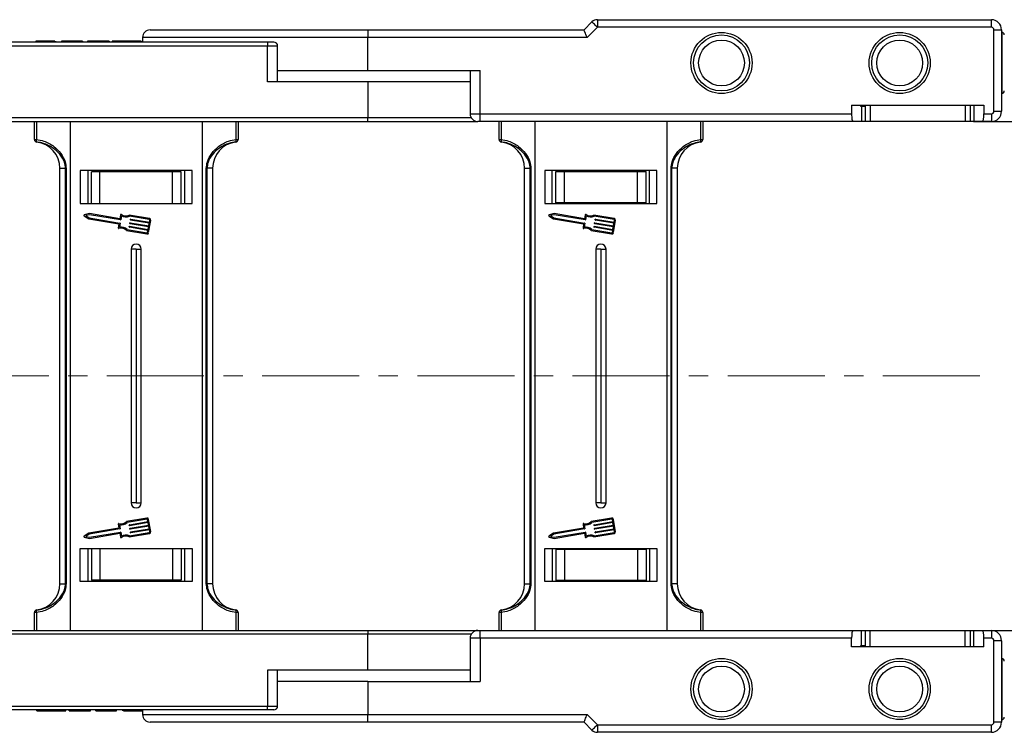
# Model space of a CAD drawing. Header units: millimetres. Extents: x -1190 to 891, y -97 to 1361.
# Tile 17 of 51: x 474 to 668, y 290 to 430. Entities that reach past the tile are written whole.
import ezdxf

# ---------------------------------------------------------------- set-up
doc = ezdxf.new("R2010")
doc.units = ezdxf.units.MM
doc.linetypes.add('CENTERX2', pattern=[20.32, 12.7, -2.54, 2.54, -2.54])
doc.styles.get("Standard").update_dxf_attribs({"font": '仿宋_GB2312.ttf', "width": 0.8})
doc.dimstyles.new('ISO-60.1', dxfattribs={"dimtxt": 15, "dimasz": 12, "dimexe": 8, "dimexo": 0.625, "dimgap": 2.5, "dimtad": 1, "dimdsep": 46, "dimtxsty": 'Standard', "dimcen": 2.5, "dimadec": 0, "dimazin": 0, "dimtfac": 1, "dimtmove": 0, "dimatfit": 3, "dimfxl": 0, "dimarcsym": 0})

# ---------------------------------------------------------------- blocks, each defined once
blk = doc.blocks.new('*D3429')
at = {"color": 0, "lineweight": -2}
for p, q in [((661.69, 410.24), (728.77, 410.24)), ((720.77, 398.24), (720.77, 322.24)), ((661.2, 310.24), (728.77, 310.24))]:
    blk.add_line(p, q, dxfattribs=at)
at = {"color": 0, "lineweight": 9}
for points in [[(718.77, 398.24), (722.77, 398.24), (720.77, 410.24)], [(718.77, 322.24), (722.77, 322.24), (720.77, 310.24)]]:
    blk.add_solid(points, dxfattribs=at)
at = {"layer": 'Defpoints', "color": 0, "lineweight": 9}
for p in [(661.06, 410.24), (660.58, 310.24), (720.77, 310.24)]:
    blk.add_point(p, dxfattribs=at)
at = {"color": 0, "lineweight": 9, "insert": (710.77, 360.24), "char_height": 15, "attachment_point": 5, "rotation": 90}
blk.add_mtext('100', dxfattribs=at)

msp = doc.modelspace()

# ---------------------------------------------------------------- linework, layer by layer
at = {"color": 7, "linetype": 'Continuous', "lineweight": 25}
for p, q in [((585.194, 428.244), (586.755, 429.805)), ((587.816, 430.244), (587.816, 428.744)), ((587.816, 430.244), (665.194, 430.244)), ((665.194, 428.744), (665.194, 430.244)), ((499.976, 428.244), (542.74, 428.244)), ((542.74, 428.244), (542.74, 426.744)), ((542.74, 428.244), (585.194, 428.244)), ((587.816, 428.744), (585.816, 426.744)), ((665.194, 428.744), (587.816, 428.744)), ((665.694, 412.244), (665.694, 428.244)), ((665.694, 428.244), (667.194, 428.244)), ((667.194, 428.244), (667.194, 412.244)), ((667.24, 427.744), (667.194, 427.744)), ((523.018, 425.844), (459.83, 425.844)), ((477.509, 426.044), (477.509, 425.844)), ((479.362, 426.044), (479.362, 425.844)), ((481.224, 426.044), (481.224, 425.844)), ((481.355, 426.044), (481.355, 425.844)), ((482.586, 426.044), (482.586, 425.844)), ((483.739, 426.044), (482.586, 426.044)), ((483.739, 426.044), (483.739, 425.844)), ((486.278, 426.044), (483.739, 426.044)), ((486.278, 426.044), (486.278, 425.844)), ((486.662, 426.044), (486.278, 426.044)), ((486.662, 426.044), (486.662, 425.844)), ((487.662, 426.044), (487.662, 425.844)), ((491.893, 426.044), (487.662, 426.044)), ((491.893, 426.044), (491.893, 425.844)), ((492.509, 426.044), (492.509, 425.844)), ((495.363, 426.044), (495.363, 425.844)), ((498.201, 426.044), (498.201, 425.844)), ((498.476, 426.744), (498.476, 425.844)), ((523.018, 425.844), (523.018, 425.094)), ((524.268, 425.844), (523.018, 425.844)), ((542.74, 420.244), (542.74, 426.744)), ((585.816, 426.744), (542.74, 426.744)), ((452.051, 425.094), (523.018, 425.094)), ((523.018, 418.044), (523.018, 425.094)), ((525.018, 418.044), (525.018, 425.094)), ((525.018, 420.244), (542.74, 420.244)), ((542.74, 420.244), (564.825, 420.244)), ((562.825, 420.244), (562.825, 411.744)), ((564.825, 411.744), (564.825, 420.244)), ((542.74, 418.044), (523.018, 418.044)), ((542.74, 418.044), (542.74, 410.994)), ((562.825, 418.044), (542.74, 418.044)), ((667.194, 415.744), (667.24, 415.744)), ((637.74, 413.444), (663.74, 413.444)), ((637.74, 413.444), (637.74, 411.744)), ((639.504, 413.444), (639.504, 413.244)), ((639.504, 413.244), (639.708, 413.244)), ((639.708, 413.244), (639.708, 410.244)), ((639.708, 413.244), (640.402, 413.244)), ((640.402, 413.444), (640.402, 410.244)), ((641.402, 413.444), (641.402, 410.244)), ((660.078, 413.444), (660.078, 410.244)), ((661.078, 410.244), (661.078, 413.444)), ((661.772, 413.444), (661.772, 410.244)), ((663.74, 413.444), (663.74, 411.744)), ((665.694, 412.244), (667.194, 412.244)), ((542.74, 410.994), (471.462, 410.994)), ((471.462, 410.244), (542.74, 410.244)), ((477.24, 406.708), (477.24, 410.244)), ((477.635, 410.244), (477.635, 406.708)), ((484.24, 410.244), (484.24, 360.244)), ((510.24, 360.244), (510.24, 410.244)), ((516.845, 406.708), (516.845, 410.244)), ((517.24, 410.244), (517.24, 406.708)), ((542.74, 410.244), (542.74, 410.994)), ((542.74, 410.244), (564.325, 410.244)), ((564.825, 410.244), (564.325, 410.244)), ((564.825, 411.744), (637.74, 411.744)), ((564.825, 410.244), (564.825, 411.744)), ((638.005, 410.244), (564.825, 410.244)), ((568.513, 406.708), (568.513, 410.244)), ((568.908, 410.244), (568.908, 406.708)), ((575.513, 410.244), (575.513, 360.244)), ((601.513, 360.244), (601.513, 410.244)), ((608.118, 406.708), (608.118, 410.244)), ((608.513, 410.244), (608.513, 406.708)), ((639.708, 410.244), (638.005, 410.244)), ((640.417, 410.244), (639.708, 410.244)), ((641.402, 410.244), (640.402, 410.244)), ((660.078, 410.244), (641.402, 410.244)), ((661.078, 410.244), (660.078, 410.244)), ((661.772, 410.244), (661.063, 410.244)), ((663.476, 410.244), (661.772, 410.244)), ((665.194, 410.244), (663.476, 410.244)), ((663.74, 411.744), (665.194, 411.744)), ((665.194, 411.744), (665.194, 410.244)), ((477.24, 406.708), (477.635, 406.708)), ((477.679, 406.212), (477.679, 406.208)), ((516.802, 406.208), (516.802, 406.212)), ((516.845, 406.708), (517.24, 406.708)), ((568.513, 406.708), (568.908, 406.708)), ((568.952, 406.212), (568.952, 406.208)), ((608.075, 406.208), (608.074, 406.212)), ((608.118, 406.708), (608.513, 406.708)), ((482.24, 401.048), (483.361, 401.048)), ((482.24, 360.244), (482.24, 401.048)), ((483.476, 401.048), (483.361, 401.048)), ((483.361, 360.244), (483.361, 401.048)), ((483.476, 401.048), (483.476, 360.244)), ((486.24, 400.644), (486.24, 394.144)), ((508.24, 400.644), (486.24, 400.644)), ((487.74, 400.644), (487.74, 394.144)), ((488.44, 394.144), (488.44, 400.344)), ((490.121, 400.344), (488.44, 400.344)), ((490.121, 394.144), (490.121, 400.344)), ((504.359, 400.344), (490.121, 400.344)), ((504.359, 394.144), (504.359, 400.344)), ((506.04, 400.344), (504.359, 400.344)), ((506.04, 394.144), (506.04, 400.344)), ((506.74, 400.644), (506.74, 394.144)), ((506.741, 400.644), (506.741, 394.144)), ((508.24, 394.144), (508.24, 400.644)), ((511.119, 401.048), (511.004, 401.048)), ((511.004, 360.244), (511.004, 401.048)), ((512.24, 401.048), (511.119, 401.048)), ((511.119, 401.048), (511.119, 360.244)), ((512.24, 401.048), (512.24, 360.244)), ((573.513, 401.048), (574.634, 401.048)), ((573.513, 360.244), (573.513, 401.048)), ((574.749, 401.048), (574.634, 401.048)), ((574.634, 360.244), (574.634, 401.048)), ((574.749, 401.048), (574.749, 360.244)), ((577.513, 400.644), (577.513, 394.144)), ((599.513, 400.644), (577.513, 400.644)), ((578.956, 394.144), (578.956, 400.644)), ((578.956, 394.144), (578.956, 400.644)), ((579.66, 394.294), (579.66, 400.414)), ((579.66, 400.414), (581.351, 400.414)), ((581.351, 394.294), (581.351, 400.414)), ((581.351, 400.414), (595.675, 400.414)), ((595.675, 394.294), (595.675, 400.414)), ((595.675, 400.414), (597.366, 400.414)), ((597.366, 394.294), (597.366, 400.414)), ((598.07, 394.144), (598.07, 400.644)), ((599.513, 394.144), (599.513, 400.644)), ((602.277, 360.244), (602.277, 401.048)), ((602.392, 401.048), (602.277, 401.048)), ((603.513, 401.048), (602.392, 401.048)), ((602.392, 401.048), (602.392, 360.244)), ((603.513, 401.048), (603.513, 360.244)), ((486.24, 394.144), (508.24, 394.144)), ((577.513, 394.144), (599.513, 394.144)), ((581.351, 394.294), (579.66, 394.294)), ((595.675, 394.294), (581.351, 394.294)), ((597.366, 394.294), (595.675, 394.294)), ((487.014, 391.713), (487.909, 391.138)), ((488.08, 392.143), (487.045, 391.898)), ((488.087, 391.935), (487.326, 391.755)), ((487.326, 391.755), (487.984, 391.332)), ((487.909, 391.138), (493.804, 390.131)), ((487.984, 391.332), (494.039, 390.298)), ((494.026, 391.128), (488.08, 392.143)), ((494.142, 390.901), (488.087, 391.935)), ((494.158, 391.905), (494.026, 391.128)), ((494.334, 391.72), (494.201, 390.943)), ((499.845, 391.168), (495.859, 391.849)), ((499.81, 390.967), (495.887, 391.637)), ((496.106, 390.928), (496.123, 391.028)), ((499.791, 390.246), (496.147, 390.869)), ((496.182, 391.07), (499.825, 390.447)), ((499.683, 388.403), (500.095, 390.815)), ((499.825, 390.447), (499.894, 390.849)), ((578.287, 391.713), (579.182, 391.138)), ((579.353, 392.143), (578.319, 391.898)), ((579.36, 391.935), (578.599, 391.755)), ((578.599, 391.755), (579.257, 391.332)), ((579.182, 391.138), (585.077, 390.131)), ((579.257, 391.332), (585.312, 390.298)), ((585.299, 391.128), (579.353, 392.143)), ((585.415, 390.901), (579.36, 391.935)), ((585.431, 391.905), (585.299, 391.128)), ((585.607, 391.72), (585.474, 390.943)), ((591.118, 391.168), (587.132, 391.849)), ((591.083, 390.967), (587.16, 391.637)), ((587.379, 390.928), (587.396, 391.028)), ((591.064, 390.246), (587.42, 390.869)), ((587.455, 391.07), (591.098, 390.447)), ((590.956, 388.403), (591.368, 390.815)), ((591.098, 390.447), (591.167, 390.849)), ((493.845, 390.072), (493.721, 389.345)), ((494.081, 390.239), (493.948, 389.462)), ((495.344, 388.834), (499.33, 388.153)), ((495.441, 389.024), (499.364, 388.354)), ((495.865, 389.52), (495.883, 389.621)), ((499.55, 388.839), (495.907, 389.462)), ((495.941, 389.663), (499.585, 389.04)), ((495.986, 390.224), (496.003, 390.324)), ((499.67, 389.543), (496.027, 390.165)), ((496.062, 390.366), (499.705, 389.744)), ((499.482, 388.437), (499.55, 388.839)), ((499.585, 389.04), (499.67, 389.543)), ((499.705, 389.744), (499.791, 390.246)), ((585.118, 390.072), (584.994, 389.345)), ((585.354, 390.239), (585.221, 389.462)), ((586.617, 388.834), (590.603, 388.153)), ((586.714, 389.024), (590.637, 388.354)), ((587.138, 389.52), (587.156, 389.621)), ((590.823, 388.839), (587.18, 389.462)), ((587.214, 389.663), (590.858, 389.04)), ((587.259, 390.224), (587.276, 390.324)), ((590.943, 389.543), (587.3, 390.165)), ((587.335, 390.366), (590.978, 389.744)), ((590.755, 388.437), (590.823, 388.839)), ((590.858, 389.04), (590.943, 389.543)), ((590.978, 389.744), (591.064, 390.246)), ((496.24, 385.144), (496.24, 360.244)), ((497.24, 385.144), (496.24, 385.144)), ((497.24, 385.144), (497.24, 360.244)), ((497.24, 385.144), (498.24, 385.144)), ((498.24, 360.244), (498.24, 385.144)), ((587.513, 385.144), (587.513, 360.244)), ((588.513, 385.144), (587.513, 385.144)), ((588.513, 385.144), (588.513, 360.244)), ((588.513, 385.144), (589.513, 385.144)), ((589.513, 360.244), (589.513, 385.144)), ((482.24, 319.44), (482.24, 360.244)), ((483.361, 319.44), (483.361, 360.244)), ((483.476, 360.244), (483.476, 319.44)), ((484.24, 360.244), (484.24, 310.244)), ((496.24, 360.244), (496.24, 335.344)), ((497.24, 360.244), (497.24, 335.344)), ((498.24, 335.344), (498.24, 360.244)), ((510.24, 310.244), (510.24, 360.244)), ((511.004, 319.44), (511.004, 360.244)), ((511.119, 360.244), (511.119, 319.44)), ((512.24, 360.244), (512.24, 319.44)), ((573.513, 319.44), (573.513, 360.244)), ((574.634, 319.44), (574.634, 360.244)), ((574.749, 360.244), (574.749, 319.44)), ((575.513, 360.244), (575.513, 310.244)), ((587.513, 360.244), (587.513, 335.344)), ((588.513, 360.244), (588.513, 335.344)), ((589.513, 335.344), (589.513, 360.244)), ((601.513, 310.244), (601.513, 360.244)), ((602.277, 319.44), (602.277, 360.244)), ((602.392, 360.244), (602.392, 319.44)), ((603.513, 360.244), (603.513, 319.44)), ((497.24, 335.344), (496.24, 335.344)), ((497.24, 335.344), (498.24, 335.344)), ((588.513, 335.344), (587.513, 335.344)), ((588.513, 335.344), (589.513, 335.344)), ((493.721, 331.143), (493.845, 330.415)), ((493.948, 331.026), (494.081, 330.249)), ((499.33, 332.335), (495.344, 331.654)), ((499.364, 332.134), (495.441, 331.464)), ((495.883, 330.867), (495.865, 330.967)), ((495.907, 331.026), (499.55, 331.648)), ((499.585, 331.447), (495.941, 330.825)), ((496.027, 330.323), (499.67, 330.945)), ((499.705, 330.744), (496.062, 330.122)), ((499.55, 331.648), (499.482, 332.05)), ((499.67, 330.945), (499.585, 331.447)), ((500.095, 329.673), (499.683, 332.085)), ((499.791, 330.241), (499.705, 330.744)), ((584.994, 331.143), (585.118, 330.415)), ((585.221, 331.026), (585.354, 330.249)), ((590.603, 332.335), (586.617, 331.654)), ((590.637, 332.134), (586.714, 331.464)), ((587.156, 330.867), (587.138, 330.967)), ((587.18, 331.026), (590.823, 331.648)), ((590.858, 331.447), (587.214, 330.825)), ((587.3, 330.323), (590.943, 330.945)), ((590.978, 330.744), (587.335, 330.122)), ((590.823, 331.648), (590.755, 332.05)), ((590.943, 330.945), (590.858, 331.447)), ((591.368, 329.673), (590.956, 332.085)), ((591.064, 330.241), (590.978, 330.744)), ((487.909, 329.35), (487.014, 328.775)), ((487.984, 329.156), (487.326, 328.733)), ((493.804, 330.357), (487.909, 329.35)), ((494.039, 330.19), (487.984, 329.156)), ((488.08, 328.345), (494.026, 329.36)), ((488.087, 328.553), (494.142, 329.587)), ((494.026, 329.36), (494.158, 328.583)), ((494.201, 329.545), (494.334, 328.768)), ((495.859, 328.639), (499.845, 329.32)), ((495.887, 328.851), (499.81, 329.521)), ((496.003, 330.163), (495.986, 330.264)), ((496.123, 329.46), (496.106, 329.56)), ((496.147, 329.619), (499.791, 330.241)), ((499.825, 330.04), (496.182, 329.418)), ((499.894, 329.638), (499.825, 330.04)), ((579.182, 329.35), (578.287, 328.775)), ((579.257, 329.156), (578.599, 328.733)), ((585.077, 330.357), (579.182, 329.35)), ((585.312, 330.19), (579.257, 329.156)), ((579.353, 328.345), (585.299, 329.36)), ((579.36, 328.553), (585.415, 329.587)), ((585.299, 329.36), (585.431, 328.583)), ((585.474, 329.545), (585.607, 328.768)), ((587.132, 328.639), (591.118, 329.32)), ((587.16, 328.851), (591.083, 329.521)), ((587.276, 330.163), (587.259, 330.264)), ((587.396, 329.46), (587.379, 329.56)), ((587.42, 329.619), (591.064, 330.241)), ((591.098, 330.04), (587.455, 329.418)), ((591.167, 329.638), (591.098, 330.04)), ((487.045, 328.59), (488.08, 328.345)), ((487.326, 328.733), (488.087, 328.553)), ((578.319, 328.59), (579.353, 328.345)), ((578.599, 328.733), (579.36, 328.553)), ((486.24, 326.344), (508.24, 326.344)), ((486.24, 319.844), (486.24, 326.344)), ((487.74, 326.344), (487.74, 319.844)), ((488.44, 326.344), (488.44, 320.144)), ((490.121, 326.344), (490.121, 320.144)), ((504.359, 326.344), (504.359, 320.144)), ((506.04, 326.344), (506.04, 320.144)), ((506.74, 326.344), (506.74, 319.844)), ((506.741, 326.344), (506.741, 319.844)), ((508.24, 326.344), (508.24, 319.844)), ((577.513, 326.344), (599.513, 326.344)), ((577.513, 319.844), (577.513, 326.344)), ((578.956, 326.344), (578.956, 319.844)), ((578.956, 326.344), (578.956, 319.844)), ((579.66, 326.194), (579.66, 320.074)), ((579.66, 326.194), (581.351, 326.194)), ((581.351, 326.194), (581.351, 320.074)), ((581.351, 326.194), (595.675, 326.194)), ((595.675, 326.194), (595.675, 320.074)), ((595.675, 326.194), (597.366, 326.194)), ((597.366, 326.194), (597.366, 320.074)), ((598.07, 326.344), (598.07, 319.844)), ((599.513, 326.344), (599.513, 319.844)), ((482.24, 319.44), (483.361, 319.44)), ((483.476, 319.44), (483.361, 319.44)), ((508.24, 319.844), (486.24, 319.844)), ((490.121, 320.144), (488.44, 320.144)), ((504.359, 320.144), (490.121, 320.144)), ((506.04, 320.144), (504.359, 320.144)), ((511.119, 319.44), (511.004, 319.44)), ((512.24, 319.44), (511.119, 319.44)), ((573.513, 319.44), (574.634, 319.44)), ((574.749, 319.44), (574.634, 319.44)), ((599.513, 319.844), (577.513, 319.844)), ((581.351, 320.074), (579.66, 320.074)), ((595.675, 320.074), (581.351, 320.074)), ((597.366, 320.074), (595.675, 320.074)), ((602.392, 319.44), (602.277, 319.44)), ((603.513, 319.44), (602.392, 319.44)), ((477.24, 310.244), (477.24, 313.78)), ((477.635, 313.78), (477.24, 313.78)), ((477.635, 313.78), (477.635, 310.244)), ((477.679, 314.279), (477.679, 314.275)), ((516.802, 314.275), (516.802, 314.279)), ((516.845, 310.244), (516.845, 313.78)), ((517.24, 313.78), (516.845, 313.78)), ((517.24, 313.78), (517.24, 310.244)), ((568.513, 310.244), (568.513, 313.78)), ((568.908, 313.78), (568.513, 313.78)), ((568.908, 313.78), (568.908, 310.244)), ((568.952, 314.279), (568.952, 314.275)), ((608.074, 314.275), (608.075, 314.279)), ((608.118, 310.244), (608.118, 313.78)), ((608.513, 313.78), (608.118, 313.78)), ((608.513, 313.78), (608.513, 310.244)), ((471.462, 310.244), (542.74, 310.244)), ((542.74, 309.494), (471.462, 309.494)), ((542.74, 310.244), (564.325, 310.244)), ((542.74, 310.244), (542.74, 309.494)), ((542.74, 302.444), (542.74, 309.494)), ((564.325, 310.244), (564.825, 310.244)), ((564.825, 308.744), (564.825, 310.244)), ((564.825, 310.244), (638.005, 310.244)), ((638.005, 310.244), (639.708, 310.244)), ((639.708, 307.244), (639.708, 310.244)), ((639.708, 310.244), (640.402, 310.244)), ((640.402, 310.244), (640.402, 307.044)), ((640.402, 310.244), (641.402, 310.244)), ((641.402, 307.044), (641.402, 310.244)), ((641.402, 310.244), (660.078, 310.244)), ((660.078, 307.044), (660.078, 310.244)), ((660.078, 310.244), (661.078, 310.244)), ((661.078, 307.044), (661.078, 310.244)), ((661.078, 310.244), (661.772, 310.244)), ((661.772, 307.044), (661.772, 310.244)), ((661.772, 310.244), (663.476, 310.244)), ((663.476, 310.244), (665.194, 310.244)), ((665.194, 310.244), (665.194, 308.744)), ((562.825, 308.744), (562.825, 300.244)), ((637.74, 308.744), (564.825, 308.744)), ((564.825, 308.744), (564.825, 300.244)), ((637.74, 307.044), (637.74, 308.744)), ((663.74, 307.044), (663.74, 308.744)), ((665.194, 308.744), (663.74, 308.744)), ((665.694, 292.244), (665.694, 308.244)), ((667.194, 308.244), (665.694, 308.244)), ((667.194, 308.244), (667.194, 292.244)), ((663.74, 307.044), (637.74, 307.044)), ((639.708, 307.244), (639.504, 307.244)), ((639.504, 307.244), (639.504, 307.044)), ((640.417, 307.244), (639.708, 307.244)), ((667.24, 304.744), (667.194, 304.744)), ((523.018, 302.444), (523.018, 295.394)), ((542.74, 302.444), (523.018, 302.444)), ((525.018, 295.394), (525.018, 302.444)), ((562.825, 302.444), (542.74, 302.444)), ((542.74, 300.244), (525.018, 300.244)), ((542.74, 300.244), (542.74, 293.744)), ((542.74, 300.244), (564.825, 300.244)), ((452.051, 295.394), (523.018, 295.394)), ((523.018, 294.644), (459.83, 294.644)), ((477.739, 294.444), (477.739, 294.644)), ((480.577, 294.444), (480.577, 294.644)), ((483.432, 294.444), (483.432, 294.644)), ((484.047, 294.444), (484.047, 294.644)), ((484.047, 294.444), (488.278, 294.444)), ((488.278, 294.444), (488.278, 294.644)), ((489.278, 294.444), (489.278, 294.644)), ((489.278, 294.444), (489.662, 294.444)), ((489.662, 294.444), (489.662, 294.644)), ((489.662, 294.444), (492.201, 294.444)), ((492.201, 294.444), (492.201, 294.644)), ((492.201, 294.444), (493.355, 294.444)), ((493.355, 294.444), (493.355, 294.644)), ((494.586, 294.444), (494.586, 294.644)), ((494.717, 294.444), (494.717, 294.644)), ((496.578, 294.444), (496.578, 294.644)), ((498.432, 294.444), (498.432, 294.644)), ((498.476, 294.644), (498.476, 293.744)), ((523.018, 294.644), (523.018, 295.394)), ((524.268, 294.644), (523.018, 294.644)), ((542.74, 292.244), (499.976, 292.244)), ((542.74, 293.744), (585.816, 293.744)), ((542.74, 292.244), (542.74, 293.744)), ((585.194, 292.244), (542.74, 292.244)), ((586.755, 290.683), (585.194, 292.244)), ((585.816, 293.744), (587.816, 291.744)), ((667.194, 292.244), (665.694, 292.244)), ((667.194, 292.744), (667.24, 292.744)), ((587.816, 291.744), (665.194, 291.744)), ((587.816, 291.744), (587.816, 290.244)), ((665.194, 290.244), (587.816, 290.244)), ((665.194, 290.244), (665.194, 291.744))]:
    msp.add_line(p, q, dxfattribs=at)
at = {"color": 8, "linetype": 'Continuous', "lineweight": 25}
for p, q in [((667.24, 427.744), (667.24, 415.744)), ((542.74, 426.744), (498.476, 426.744)), ((523.018, 425.094), (525.018, 425.094)), ((563.026, 410.994), (542.74, 410.994)), ((562.825, 411.744), (564.825, 411.744)), ((563.026, 309.494), (542.74, 309.494)), ((564.825, 308.744), (562.825, 308.744)), ((667.24, 304.744), (667.24, 292.744)), ((523.018, 295.394), (525.018, 295.394)), ((498.476, 293.744), (542.74, 293.744))]:
    msp.add_line(p, q, dxfattribs=at)
at = {"color": 1, "linetype": 'CENTERX2', "lineweight": 13, "ltscale": 1.5}
msp.add_line((662.945, 360.244), (-452.283, 360.244), dxfattribs=at)
msp.add_line((662.945, 360.244), (-452.283, 360.244), dxfattribs=at)
at = {"color": 7, "linetype": 'Continuous', "lineweight": 25, "flags": 128}
for points in [[(587.816, 428.744), (587.609, 428.951), (587.41, 429.15), (587.226, 429.333), (587.066, 429.494), (586.934, 429.626), (586.836, 429.724), (586.775, 429.784), (586.755, 429.805)], [(585.816, 426.744), (585.694, 427.037), (585.578, 427.318), (585.47, 427.577), (585.376, 427.805), (585.299, 427.991), (585.242, 428.13), (585.206, 428.215), (585.194, 428.244)], [(585.194, 292.244), (585.204, 292.267), (585.232, 292.334), (585.277, 292.445), (585.34, 292.595), (585.416, 292.78), (585.505, 292.994), (585.603, 293.231), (585.708, 293.483), (585.816, 293.744)], [(586.755, 290.683), (586.775, 290.704), (586.836, 290.764), (586.934, 290.862), (587.066, 290.994), (587.226, 291.155), (587.41, 291.338), (587.609, 291.537), (587.816, 291.744)]]:
    msp.add_lwpolyline(points, dxfattribs=at)
at = {"color": 7, "linetype": 'Continuous', "lineweight": 25}
for centre, radius in [((612.194, 421.744), 6), ((647.194, 421.744), 6), ((612.194, 421.744), 5.5), ((612.194, 421.744), 4.5), ((647.194, 421.744), 5.5), ((647.194, 421.744), 4.5), ((612.194, 298.744), 6), ((612.194, 298.744), 5.5), ((647.194, 298.744), 6), ((647.194, 298.744), 5.5), ((612.194, 298.744), 4.5), ((647.194, 298.744), 4.5)]:
    msp.add_circle(centre, radius, dxfattribs=at)
for centre, radius, start, end in [((587.816, 428.744), 1.5, 90, 135), ((665.194, 428.244), 2, 0, 90), ((499.976, 426.744), 1.5, 90, 180), ((665.194, 428.244), 0.5, 0, 90), ((667.24, 427.244), 0.5, 0, 90), ((524.268, 425.094), 0.75, 0, 90), ((667.24, 416.244), 0.5, 270, 0), ((665.194, 412.244), 0.5, 270, 0), ((665.194, 412.244), 2, 270, 0), ((564.325, 411.744), 1.5, 180, 270), ((477.74, 406.708), 0.499, 180.05137, 263.03052), ((477.74, 406.705), 0.5, 180, 262.94587), ((478.369, 406.523), 0.756, 165.8394, 204.20349), ((477.04, 401.048), 5.2, 0, 82.94587), ((517.44, 401.048), 5.2, 97.05413, 180), ((516.112, 406.523), 0.756, 335.79651, 14.1606), ((516.741, 406.708), 0.499, 276.96948, 359.94863), ((516.74, 406.705), 0.5, 277.05413, 0), ((569.013, 406.708), 0.499, 180.06329, 263.02634), ((569.013, 406.705), 0.5, 180, 262.94587), ((569.642, 406.523), 0.756, 165.8394, 204.20349), ((568.313, 401.048), 5.2, 0, 82.94587), ((608.713, 401.048), 5.2, 97.05413, 180), ((607.385, 406.523), 0.756, 335.77675, 14.18036), ((608.014, 406.708), 0.499, 276.96465, 359.94573), ((608.013, 406.705), 0.5, 277.05413, 0), ((487.069, 391.799), 0.102, 103.32833, 237.28541), ((494.151, 390.951), 0.051, 260.30687, 350.30687), ((494.259, 391.888), 0.102, 54.79186, 170.30687), ((495.191, 393.21), 1.515, 234.79186, 296.12453), ((495.191, 393.21), 1.719, 240.07022, 293.86617), ((496.156, 390.919), 0.051, 170.30687, 260.30687), ((496.173, 391.019), 0.051, 80.30687, 170.30687), ((499.793, 390.867), 0.102, 350.30687, 80.30687), ((499.793, 390.867), 0.306, 350.30687, 80.30687), ((578.342, 391.799), 0.102, 103.32833, 237.28541), ((585.424, 390.951), 0.051, 260.30687, 350.30687), ((585.532, 391.888), 0.102, 54.79186, 170.30687), ((586.464, 393.21), 1.515, 234.79186, 296.12453), ((586.464, 393.21), 1.719, 240.07022, 293.86617), ((587.429, 390.919), 0.051, 170.30687, 260.30687), ((587.446, 391.019), 0.051, 80.30687, 170.30687), ((591.066, 390.867), 0.102, 350.30687, 80.30687), ((591.066, 390.867), 0.306, 350.30687, 80.30687), ((493.822, 389.328), 0.102, 170.30687, 285.82188), ((493.795, 390.081), 0.051, 350.30687, 80.30687), ((494.263, 387.772), 1.515, 44.48921, 105.82188), ((494.263, 387.772), 1.719, 46.74758, 100.54353), ((494.03, 390.248), 0.051, 350.30687, 80.30687), ((495.916, 389.512), 0.051, 170.30687, 260.30687), ((495.933, 389.612), 0.051, 80.30687, 170.30687), ((496.036, 390.215), 0.051, 170.30687, 260.30687), ((496.053, 390.316), 0.051, 80.30687, 170.30687), ((585.095, 389.328), 0.102, 170.30687, 285.82188), ((585.068, 390.081), 0.051, 350.30687, 80.30687), ((585.536, 387.772), 1.515, 44.48921, 105.82188), ((585.536, 387.772), 1.719, 46.74758, 100.54353), ((585.303, 390.248), 0.051, 350.30687, 80.30687), ((587.189, 389.512), 0.051, 170.30687, 260.30687), ((587.206, 389.612), 0.051, 80.30687, 170.30687), ((587.309, 390.215), 0.051, 170.30687, 260.30687), ((587.326, 390.316), 0.051, 80.30687, 170.30687), ((499.381, 388.454), 0.306, 260.30687, 350.30687), ((499.381, 388.454), 0.102, 260.30687, 350.30687), ((590.654, 388.454), 0.306, 260.30687, 350.30687), ((590.654, 388.454), 0.102, 260.30687, 350.30687), ((497.24, 385.144), 1, 0, 180), ((588.513, 385.144), 1, 0, 180), ((497.24, 335.344), 1, 180, 0), ((588.513, 335.344), 1, 180, 0), ((493.822, 331.16), 0.102, 74.17812, 189.69313), ((494.263, 332.716), 1.515, 254.17812, 315.51079), ((494.263, 332.716), 1.719, 259.45647, 313.25242), ((495.916, 330.976), 0.051, 99.69313, 189.69313), ((495.933, 330.875), 0.051, 189.69313, 279.69313), ((499.381, 332.033), 0.306, 9.69313, 99.69313), ((499.381, 332.033), 0.102, 9.69313, 99.69313), ((585.095, 331.16), 0.102, 74.17812, 189.69313), ((585.536, 332.716), 1.515, 254.17812, 315.51079), ((585.536, 332.716), 1.719, 259.45647, 313.25242), ((587.189, 330.976), 0.051, 99.69313, 189.69313), ((587.206, 330.875), 0.051, 189.69313, 279.69313), ((590.654, 332.033), 0.306, 9.69313, 99.69313), ((590.654, 332.033), 0.102, 9.69313, 99.69313), ((487.069, 328.689), 0.102, 122.71459, 256.67167), ((493.795, 330.407), 0.051, 279.69313, 9.69313), ((494.03, 330.24), 0.051, 279.69313, 9.69313), ((494.151, 329.537), 0.051, 9.69313, 99.69313), ((495.191, 327.278), 1.515, 63.87547, 125.20814), ((495.191, 327.278), 1.719, 66.13383, 119.92978), ((496.036, 330.272), 0.051, 99.69313, 189.69313), ((496.053, 330.172), 0.051, 189.69313, 279.69313), ((496.156, 329.569), 0.051, 99.69313, 189.69313), ((496.173, 329.468), 0.051, 189.69313, 279.69313), ((499.793, 329.621), 0.102, 279.69313, 9.69313), ((499.793, 329.621), 0.306, 279.69313, 9.69313), ((578.342, 328.689), 0.102, 122.71459, 256.67167), ((585.068, 330.407), 0.051, 279.69313, 9.69313), ((585.303, 330.24), 0.051, 279.69313, 9.69313), ((585.424, 329.537), 0.051, 9.69313, 99.69313), ((586.464, 327.278), 1.515, 63.87547, 125.20814), ((586.464, 327.278), 1.719, 66.13383, 119.92978), ((587.309, 330.272), 0.051, 99.69313, 189.69313), ((587.326, 330.172), 0.051, 189.69313, 279.69313), ((587.429, 329.569), 0.051, 99.69313, 189.69313), ((587.446, 329.468), 0.051, 189.69313, 279.69313), ((591.066, 329.621), 0.102, 279.69313, 9.69313), ((591.066, 329.621), 0.306, 279.69313, 9.69313), ((494.259, 328.6), 0.102, 189.69313, 305.20814), ((585.532, 328.6), 0.102, 189.69313, 305.20814), ((477.04, 319.44), 5.2, 277.05413, 0), ((517.44, 319.44), 5.2, 180, 262.94587), ((568.313, 319.44), 5.2, 277.05413, 0), ((608.713, 319.44), 5.2, 180, 262.94587), ((477.74, 313.783), 0.5, 97.05413, 180), ((477.74, 313.78), 0.499, 96.96858, 179.95038), ((478.369, 313.965), 0.757, 155.79717, 194.16009), ((516.74, 313.783), 0.5, 0, 82.94587), ((516.111, 313.965), 0.757, 345.83991, 24.20283), ((516.741, 313.78), 0.499, 0.04962, 83.03142), ((569.013, 313.783), 0.5, 97.05413, 180), ((569.013, 313.78), 0.499, 96.97277, 179.93847), ((569.642, 313.965), 0.757, 155.79717, 194.16009), ((607.385, 313.965), 0.756, 345.82015, 24.22259), ((608.014, 313.78), 0.499, 0.05252, 83.03625), ((608.013, 313.783), 0.5, 0, 82.94587), ((564.325, 308.744), 1.5, 90, 180), ((665.194, 308.244), 2, 0, 90), ((665.194, 308.244), 0.5, 0, 90), ((667.24, 304.244), 0.5, 0, 90), ((524.268, 295.394), 0.75, 270, 0), ((499.976, 293.744), 1.5, 180, 270), ((665.194, 292.244), 0.5, 270, 0), ((665.194, 292.244), 2, 270, 0), ((667.24, 293.244), 0.5, 270, 0), ((587.816, 291.744), 1.5, 225, 270)]:
    msp.add_arc(centre, radius, start, end, dxfattribs=at)
for centre, start_param, end_param in [((638.005, 411.744), 1.5707963, 3.1415927), ((663.476, 411.744), 3.1415927, 4.712389), ((638.005, 308.744), 0, 1.5707963), ((663.476, 308.744), 4.712389, 6.2831853)]:
    msp.add_ellipse(centre, major_axis=(0, 1.5), ratio=0.176327, start_param=start_param, end_param=end_param, dxfattribs=at)
for points, knots in [([(479.362, 426.044), (479.069, 426.044), (478.486, 426.044), (477.82, 426.044), (477.543, 426.044), (477.52, 426.044), (477.509, 426.044)], [0, 0, 0, 0, 0.28024506, 0.55842121, 0.77883814, 1, 1, 1, 1]), ([(481.224, 426.044), (481.13, 426.044), (480.941, 426.044), (480.28, 426.044), (479.71, 426.044), (479.362, 426.044)], [0, 0, 0, 0, 0.280121, 0.5603012, 1, 1, 1, 1]), ([(495.363, 426.044), (494.919, 426.044), (494.033, 426.044), (493.039, 426.044), (492.566, 426.044), (492.528, 426.044), (492.509, 426.044)], [0, 0, 0, 0, 0.2799449, 0.5587165, 0.7790502, 1, 1, 1, 1]), ([(498.201, 426.044), (498.171, 426.044), (498.113, 426.044), (497.413, 426.044), (496.407, 426.044), (495.711, 426.044), (495.363, 426.044)], [0, 0, 0, 0, 0.2805587, 0.5594749, 0.7794167, 1, 1, 1, 1]), ([(477.635, 406.708), (478.128, 406.621), (479.355, 406.406), (481.05, 405.475), (482.461, 404.03), (483.317, 402.519), (483.43, 401.47), (483.476, 401.048)], [0, 0, 0, 0, 0.1717579, 0.4284861, 0.6465017, 0.8576656, 1, 1, 1, 1]), ([(483.361, 401.048), (483.309, 401.456), (483.179, 402.469), (482.265, 403.868), (480.863, 405.164), (479.311, 405.909), (478.19, 406.155), (477.737, 406.206), (477.679, 406.212)], [0, 0, 0, 0, 0.1442727, 0.3583672, 0.5770603, 0.8312296, 0.978367, 1, 1, 1, 1]), ([(511.004, 401.048), (511.05, 401.47), (511.164, 402.519), (512.019, 404.03), (513.431, 405.475), (515.125, 406.406), (516.353, 406.621), (516.845, 406.708)], [0, 0, 0, 0, 0.1423344, 0.3534983, 0.5715139, 0.8282421, 1, 1, 1, 1]), ([(516.802, 406.212), (516.351, 406.139), (515.221, 405.955), (513.618, 405.158), (512.215, 403.869), (511.301, 402.469), (511.171, 401.456), (511.119, 401.048)], [0, 0, 0, 0, 0.1686997, 0.42289, 0.641601, 0.8557168, 1, 1, 1, 1]), ([(568.908, 406.708), (569.401, 406.621), (570.628, 406.406), (572.323, 405.475), (573.734, 404.029), (574.59, 402.519), (574.703, 401.47), (574.749, 401.048)], [0, 0, 0, 0, 0.171752, 0.4284808, 0.646497, 0.8576673, 1, 1, 1, 1]), ([(574.634, 401.048), (574.582, 401.456), (574.452, 402.469), (573.538, 403.868), (572.136, 405.164), (570.584, 405.909), (569.463, 406.155), (569.01, 406.206), (568.952, 406.212)], [0, 0, 0, 0, 0.1442726, 0.3583673, 0.5770605, 0.8312362, 0.9783737, 1, 1, 1, 1]), ([(602.277, 401.048), (602.323, 401.47), (602.437, 402.519), (603.292, 404.03), (604.704, 405.475), (606.398, 406.406), (607.626, 406.621), (608.118, 406.708)], [0, 0, 0, 0, 0.1423355, 0.3535004, 0.5715175, 0.8282473, 1, 1, 1, 1]), ([(608.074, 406.212), (607.624, 406.139), (606.494, 405.955), (604.891, 405.158), (603.488, 403.869), (602.574, 402.469), (602.444, 401.456), (602.392, 401.048)], [0, 0, 0, 0, 0.1686945, 0.4228807, 0.6415935, 0.8557145, 1, 1, 1, 1]), ([(483.476, 319.44), (483.43, 319.018), (483.317, 317.969), (482.461, 316.458), (481.05, 315.013), (479.355, 314.082), (478.128, 313.866), (477.635, 313.78)], [0, 0, 0, 0, 0.1423329, 0.3534985, 0.5715131, 0.8282415, 1, 1, 1, 1]), ([(477.679, 314.275), (478.13, 314.349), (479.259, 314.533), (480.862, 315.329), (482.265, 316.619), (483.179, 318.019), (483.309, 319.032), (483.361, 319.44)], [0, 0, 0, 0, 0.1687002, 0.4228913, 0.641603, 0.855715, 1, 1, 1, 1]), ([(516.845, 313.78), (516.353, 313.866), (515.125, 314.082), (513.431, 315.013), (512.019, 316.458), (511.164, 317.969), (511.05, 319.018), (511.004, 319.44)], [0, 0, 0, 0, 0.1717585, 0.4284869, 0.6465015, 0.8576671, 1, 1, 1, 1]), ([(511.119, 319.44), (511.171, 319.032), (511.301, 318.019), (512.215, 316.62), (513.617, 315.324), (515.17, 314.578), (516.291, 314.332), (516.743, 314.282), (516.802, 314.275)], [0, 0, 0, 0, 0.1442711, 0.3583682, 0.5770609, 0.8312299, 0.978367, 1, 1, 1, 1]), ([(574.749, 319.44), (574.703, 319.018), (574.59, 317.969), (573.734, 316.458), (572.323, 315.013), (570.628, 314.082), (569.401, 313.866), (568.908, 313.78)], [0, 0, 0, 0, 0.1423312, 0.3535032, 0.5715184, 0.8282475, 1, 1, 1, 1]), ([(568.952, 314.275), (569.403, 314.349), (570.532, 314.533), (572.135, 315.329), (573.538, 316.619), (574.452, 318.019), (574.582, 319.032), (574.634, 319.44)], [0, 0, 0, 0, 0.1686937, 0.4228911, 0.6416029, 0.8557151, 1, 1, 1, 1]), ([(608.118, 313.78), (607.626, 313.866), (606.398, 314.082), (604.704, 315.013), (603.292, 316.458), (602.437, 317.969), (602.323, 319.018), (602.277, 319.44)], [0, 0, 0, 0, 0.1717532, 0.4284833, 0.6464994, 0.8576661, 1, 1, 1, 1]), ([(602.392, 319.44), (602.444, 319.032), (602.574, 318.019), (603.488, 316.62), (604.891, 315.324), (606.443, 314.578), (607.564, 314.332), (608.016, 314.282), (608.074, 314.275)], [0, 0, 0, 0, 0.1442735, 0.3583757, 0.5770702, 0.8312352, 0.9783735, 1, 1, 1, 1]), ([(477.739, 294.444), (477.769, 294.444), (477.828, 294.444), (478.528, 294.444), (479.534, 294.444), (480.229, 294.444), (480.577, 294.444)], [0, 0, 0, 0, 0.2805611, 0.5594727, 0.7794273, 1, 1, 1, 1]), ([(480.577, 294.444), (481.021, 294.444), (481.907, 294.444), (482.901, 294.444), (483.374, 294.444), (483.413, 294.444), (483.432, 294.444)], [0, 0, 0, 0, 0.2799438, 0.5587143, 0.7790525, 1, 1, 1, 1]), ([(494.717, 294.444), (494.811, 294.444), (494.999, 294.444), (495.66, 294.444), (496.23, 294.444), (496.578, 294.444)], [0, 0, 0, 0, 0.2801302, 0.5603069, 1, 1, 1, 1]), ([(496.578, 294.444), (496.871, 294.444), (497.454, 294.444), (498.12, 294.444), (498.397, 294.444), (498.42, 294.444), (498.432, 294.444)], [0, 0, 0, 0, 0.2802293, 0.5584236, 0.7788356, 1, 1, 1, 1])]:
    msp.add_open_spline(points, degree=3, knots=knots, dxfattribs=at)

# ---------------------------------------------------------------- dimensions: what is measured, and where the dimension line sits
at = {"color": 5, "lineweight": 9}
dim = msp.add_linear_dim(base=(720.77, 310.244), p1=(661.063, 410.244), p2=(660.578, 310.244), angle=90, dimstyle='ISO-60.1', dxfattribs=at)
dim.commit()
dim.dimension.update_dxf_attribs({"geometry": '*D3429', "text_midpoint": (710.77, 360.244)})

doc.saveas('drawing.dxf')
